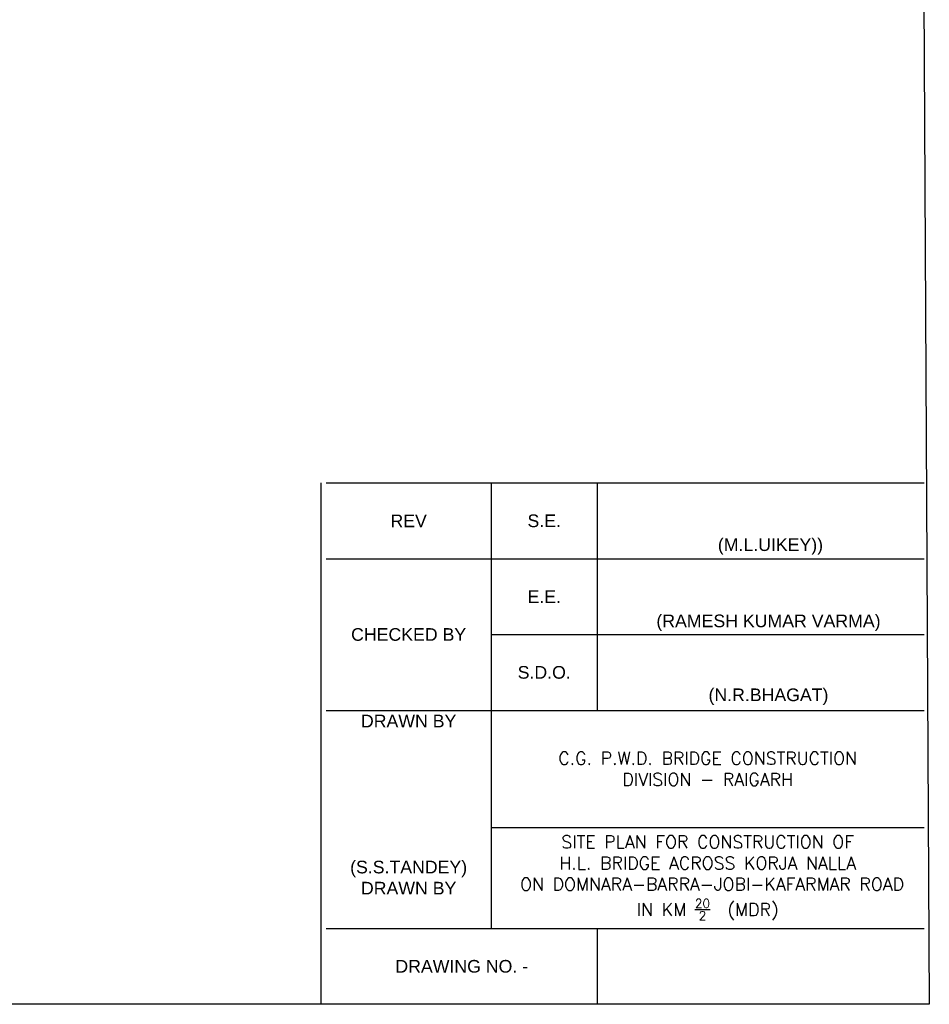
# Model space of a CAD drawing. Header units: millimetres. Extents: x 3498 to 4249, y -1265 to -652.
# Tile 7 of 9: x 3968 to 4249, y -1265 to -961. Entities that reach past the tile are written whole.
import ezdxf

# ---------------------------------------------------------------- set-up
doc = ezdxf.new("R2010")
doc.units = ezdxf.units.MM
doc.layers.add('TEXT', color=7, linetype='Continuous')
doc.styles.get("Standard").update_dxf_attribs({"font": 'arial.ttf'})

msp = doc.modelspace()

# ---------------------------------------------------------------- linework, layer by layer
at = {"ltscale": 0.2}
for p, q in [((4246.141, -652.586), (4249.409, -1264.859)), ((4249.408, -1264.859), (3498.094, -1264.865))]:
    msp.add_line(p, q, dxfattribs=at)
at = {"color": 0}
for points in [[(3748.741, -1158.645), (3722.556, -1067.326), (3721.435, -1060.627), (3718.295, -1000.709), (3719.272, -991.031), (3724.997, -954.883), (3726.18, -950.053), (3736.038, -920.604), (3742.192, -910.053), (3762.266, -887.759), (3774.299, -879.642), (3802.49, -869.381), (3815.929, -865.756), (3868.453, -843.386), (3955.688, -777.649), (3975.024, -740.319), (3989.787, -694.154), (3990.612, -691.764)], [(3806.417, -1142.107), (3781.174, -1054.073), (3778.404, -1001.231), (3783.868, -966.733), (3790.954, -945.565), (3801.849, -933.465), (3823.011, -925.763), (3840.333, -920.568), (3894.591, -897.537), (3901.407, -893.681), (3997.243, -821.463), (4005.827, -811.302), (4029.465, -765.667), (4031.402, -761.007), (4046.936, -712.43), (4049.263, -705.154)]]:
    msp.add_spline(points, degree=3, dxfattribs=at)
at = {"layer": 'TEXT', "ltscale": 0.2}
for p, q in [((4061.373, -1103.727), (4061.373, -1264.859)), ((4063.037, -1103.727), (4247.837, -1103.727)), ((4114.008, -1103.727), (4114.008, -1241.434)), ((4146.824, -1103.727), (4146.824, -1174)), ((4063.037, -1127.151), (4247.837, -1127.151)), ((4114.008, -1150.576), (4247.837, -1150.576)), ((4063.037, -1174), (4247.837, -1174)), ((4114.008, -1210.179), (4247.837, -1210.179)), ((4063.037, -1241.434), (4247.837, -1241.434)), ((4146.824, -1241.434), (4146.824, -1264.859))]:
    msp.add_line(p, q, dxfattribs=at)

# ---------------------------------------------------------------- texts
for s, insert, char_height, width, attachment_point in [('REV', (4088.522, -1115.439), 3.9153, 50.94026, 5), ('S.E.', (4130.416, -1115.439), 3.9153, 32.78458, 5), ('\\pxt6;(M.L.UIKEY))', (4200.324, -1123.38), 3.91525, 91.3686, 5), ('E.E.', (4130.416, -1138.863), 3.9153, 32.78458, 5), ('\\pxt6;(RAMESH KUMAR VARMA)', (4199.712, -1146.941), 3.91525, 91.3686, 5), ('CHECKED BY', (4088.522, -1150.576), 3.9153, 50.94026, 5), ('S.D.O.', (4130.416, -1162.288), 3.9153, 32.78458, 5), ('(N.R.BHAGAT)', (4199.712, -1169.79), 3.91525, 32.78458, 5), ('{\\H0.2857x;\\P\\P\\P\\P\\P\\P\\P\\P}DRAWN BY', (4088.522, -1160.43), 3.91525, 50.94026, 2), ('\\A1;{\\Fromant|c0;\\C256;C.G. P.W.D. BRIDGE CONSTRUCTION\\PDIVISION - RAIGARH}', (4180.922, -1192.09), 3.91525, 133.79709, 5), ('\\A1;{\\Fromant|c0;SITE PLAN FOR CONSTRUCTION OF\\PH.L. BRIDGE ACROSS KORJA NALLA \\P ON DOMNARA-BARRA-JOBI-KAFARMAR ROAD IN KM \\H0.7x;\\S20/2;\\H1.42857x;  (MDR) }', (4180.922, -1225.807), 3.91525, 133.79709, 5), ('{\\H0.2857x;\\P\\P\\P\\P\\P\\P\\P\\P}(S.S.TANDEY)\\PDRAWN BY', (4088.522, -1205.562), 3.91525, 50.94026, 2), ('DRAWING NO. -', (4104.93, -1253.146), 3.91525, 83.75616, 5)]:
    msp.add_mtext(s, dxfattribs=dict(at, insert=insert, char_height=char_height, width=width, attachment_point=attachment_point))

doc.saveas('drawing.dxf')
